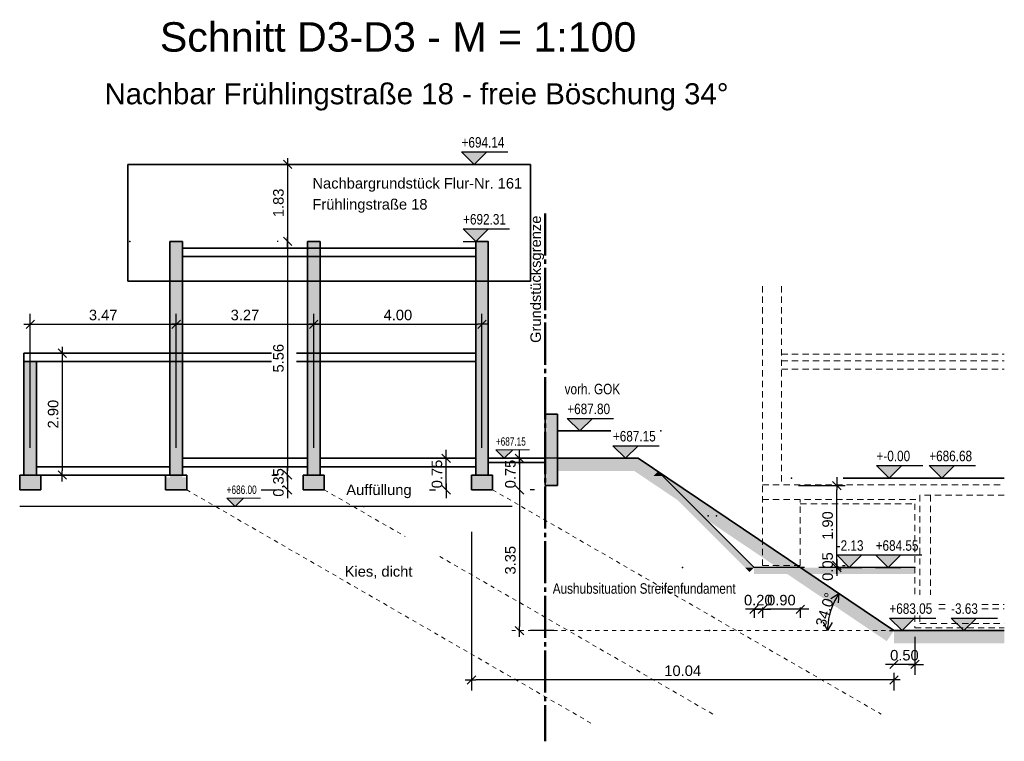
# Model space of a CAD drawing. Header units: metres. Extents: x 0 to 119, y 1 to 83.
# Tile 1 of 29: x 1 to 24, y 2 to 19. Entities that reach past the tile are written whole.
import ezdxf

# ---------------------------------------------------------------- set-up
doc = ezdxf.new("R2010")
doc.units = ezdxf.units.M
for name, pattern in [('ACHSE3', [1.25, 1, -0.1, 0.05, -0.1]), ('DURCHG', [0]), ('GESTR2', [0.25, 0.15, -0.1]), ('PUNKTE', [0.15, 0.05, -0.1])]:
    doc.linetypes.add(name, pattern=pattern)
for name, color, linetype in [('Aushub', 7, 'Continuous'), ('Bodenprofil', 7, 'Continuous'), ('Fernwärme_(in_Planung)', 7, 'Continuous'), ('Gel_nde', 7, 'Continuous'), ('Grundst_cksgrenze', 7, 'Continuous'), ('MAKET', 7, 'Continuous'), ('Nachbargeb_ude', 7, 'Continuous'), ('Neubau', 7, 'Continuous'), ('TEXTE', 7, 'Continuous')]:
    doc.layers.add(name, color=color, linetype=linetype)
doc.styles.add('Arial', font='arial.ttf')
doc.dimstyles.new('ISBPFEIL04E', dxfattribs={"dimtxt": 0.25, "dimasz": 0.1, "dimexe": 0.25, "dimexo": 1, "dimgap": 0, "dimtad": 1, "dimdec": 1, "dimzin": 0, "dimdsep": 46, "dimtxsty": 'Arial', "dimblk": 'ID40', "dimblk1": 'ID40', "dimblk2": 'ID40', "dimsah": 1, "dimcen": 0.09, "dimse1": 1, "dimse2": 1, "dimclrd": 7, "dimclre": 7, "dimclrt": 7, "dimadec": 1, "dimazin": 0, "dimtfac": 1, "dimtdec": 4, "dimtix": 1, "dimtmove": 2, "dimatfit": 3, "dimfxl": 1, "dimtvp": 0.004, "dimtolj": 1, "dimtzin": 0, "dimarcsym": 0})
doc.dimstyles.new('ISBSTRICH20E', dxfattribs={"dimtxt": 0.25, "dimasz": 0.1, "dimexe": 0.2, "dimexo": 1, "dimgap": 0.09, "dimtad": 1, "dimzin": 0, "dimdsep": 46, "dimtxsty": 'Arial', "dimblk": 'ID20', "dimblk1": 'ID20', "dimblk2": 'ID20', "dimsah": 1, "dimcen": 0.09, "dimdle": 0.2, "dimclrd": 5, "dimclre": 5, "dimclrt": 5, "dimazin": 0, "dimtfac": 1, "dimtdec": 4, "dimtix": 1, "dimtmove": 2, "dimatfit": 3, "dimfxl": 1, "dimtvp": 0.004, "dimtolj": 1, "dimtzin": 0, "dimarcsym": 0})
doc.dimstyles.new('ISBSTRICH4E', dxfattribs={"dimtxt": 0.25, "dimasz": 0.1, "dimexe": 0.25, "dimexo": 1, "dimgap": 0.09, "dimtad": 1, "dimzin": 0, "dimdsep": 46, "dimtxsty": 'Arial', "dimblk": 'ID4', "dimblk1": 'ID4', "dimblk2": 'ID4', "dimsah": 1, "dimcen": 0.09, "dimdle": 0.15, "dimclrd": 7, "dimclre": 7, "dimclrt": 7, "dimazin": 0, "dimtfac": 1, "dimtdec": 4, "dimtix": 1, "dimtmove": 2, "dimatfit": 3, "dimfxl": 1, "dimtvp": 0.004, "dimtolj": 1, "dimtzin": 0, "dimarcsym": 0})

# ---------------------------------------------------------------- blocks, each defined once
blk = doc.blocks.new('ID4')
at = {"color": 7, "linetype": 'DURCHG', "lineweight": 25}
for p, q in [((-1, -1), (1, 1)), ((1.5, 0), (-1, 0))]:
    blk.add_line(p, q, dxfattribs=at)
blk = doc.blocks.new('*D36')
at = {"layer": 'Defpoints', "color": 0}
for p in [(0.635, 11.194), (0.935, 8.294), (1.548, 8.294)]:
    blk.add_point(p, dxfattribs=at)
at = {"layer": 'MAKET', "color": 7, "lineweight": -2}
for p, q in [((1.548, 11.094), (1.548, 8.394)), ((1.635, 11.194), (1.798, 11.194)), ((1.935, 8.294), (1.798, 8.294))]:
    blk.add_line(p, q, dxfattribs=at)
at = {"layer": 'MAKET', "color": 7, "lineweight": -2, "xscale": 0.1, "yscale": 0.1, "zscale": 0.1}
for p, rotation in [((1.548, 11.194), 90), ((1.548, 8.294), 270)]:
    blk.add_blockref('ID4', p, dxfattribs=dict(at, rotation=rotation))
at = {"layer": 'MAKET', "color": 7, "insert": (1.331, 9.744), "char_height": 0.25, "attachment_point": 5, "rotation": 90, "style": 'Arial'}
blk.add_mtext('\\A1;2.90', dxfattribs=at)
blk = doc.blocks.new('*D37')
at = {"layer": 'Defpoints', "color": 0}
for p in [(11.527, 11.883), (7.527, 7.944), (11.527, 7.944)]:
    blk.add_point(p, dxfattribs=at)
at = {"layer": 'MAKET', "color": 7, "lineweight": -2}
for p, q in [((7.527, 8.944), (7.527, 12.133)), ((11.527, 8.944), (11.527, 12.133)), ((7.627, 11.883), (11.427, 11.883))]:
    blk.add_line(p, q, dxfattribs=at)
at = {"layer": 'MAKET', "color": 7, "lineweight": -2, "xscale": 0.1, "yscale": 0.1, "zscale": 0.1, "rotation": 180}
blk.add_blockref('ID4', (7.527, 11.883), dxfattribs=at)
at = {"layer": 'MAKET', "color": 7, "lineweight": -2, "xscale": 0.1, "yscale": 0.1, "zscale": 0.1}
blk.add_blockref('ID4', (11.527, 11.883), dxfattribs=at)
at = {"layer": 'MAKET', "color": 7, "insert": (9.527, 12.101), "char_height": 0.25, "attachment_point": 5, "style": 'Arial'}
blk.add_mtext('\\A1;4.00', dxfattribs=at)
blk = doc.blocks.new('*D38')
at = {"layer": 'Defpoints', "color": 0}
for p in [(7.527, 11.883), (4.255, 7.944), (7.527, 7.944)]:
    blk.add_point(p, dxfattribs=at)
at = {"layer": 'MAKET', "color": 7, "lineweight": -2}
for p, q in [((4.255, 8.944), (4.255, 12.133)), ((7.527, 8.944), (7.527, 12.133)), ((4.355, 11.883), (7.427, 11.883))]:
    blk.add_line(p, q, dxfattribs=at)
at = {"layer": 'MAKET', "color": 7, "lineweight": -2, "xscale": 0.1, "yscale": 0.1, "zscale": 0.1, "rotation": 180}
blk.add_blockref('ID4', (4.255, 11.883), dxfattribs=at)
at = {"layer": 'MAKET', "color": 7, "lineweight": -2, "xscale": 0.1, "yscale": 0.1, "zscale": 0.1}
blk.add_blockref('ID4', (7.527, 11.883), dxfattribs=at)
at = {"layer": 'MAKET', "color": 7, "insert": (5.891, 12.101), "char_height": 0.25, "attachment_point": 5, "style": 'Arial'}
blk.add_mtext('\\A1;3.27', dxfattribs=at)
blk = doc.blocks.new('*D39')
at = {"layer": 'Defpoints', "color": 0}
for p in [(4.255, 11.883), (0.785, 7.944), (4.255, 7.944)]:
    blk.add_point(p, dxfattribs=at)
at = {"layer": 'MAKET', "color": 7, "lineweight": -2}
for p, q in [((0.785, 8.944), (0.785, 12.133)), ((4.255, 8.944), (4.255, 12.133)), ((0.885, 11.883), (4.155, 11.883))]:
    blk.add_line(p, q, dxfattribs=at)
at = {"layer": 'MAKET', "color": 7, "lineweight": -2, "xscale": 0.1, "yscale": 0.1, "zscale": 0.1, "rotation": 180}
blk.add_blockref('ID4', (0.785, 11.883), dxfattribs=at)
at = {"layer": 'MAKET', "color": 7, "lineweight": -2, "xscale": 0.1, "yscale": 0.1, "zscale": 0.1}
blk.add_blockref('ID4', (4.255, 11.883), dxfattribs=at)
at = {"layer": 'MAKET', "color": 7, "insert": (2.52, 12.101), "char_height": 0.25, "attachment_point": 5, "style": 'Arial'}
blk.add_mtext('\\A1;3.47', dxfattribs=at)
blk = doc.blocks.new('*D40')
at = {"layer": 'Defpoints', "color": 0}
for p in [(6.941, 15.684), (6.905, 13.854), (7.677, 13.854)]:
    blk.add_point(p, dxfattribs=at)
at = {"layer": 'MAKET', "color": 7, "lineweight": -2}
for p, q in [((5.941, 15.684), (6.655, 15.684)), ((6.905, 15.584), (6.905, 13.954)), ((6.677, 13.854), (6.655, 13.854))]:
    blk.add_line(p, q, dxfattribs=at)
at = {"layer": 'MAKET', "color": 7, "lineweight": -2, "xscale": 0.1, "yscale": 0.1, "zscale": 0.1}
for p, rotation in [((6.905, 15.684), 90), ((6.905, 13.854), 270)]:
    blk.add_blockref('ID4', p, dxfattribs=dict(at, rotation=rotation))
at = {"layer": 'MAKET', "color": 7, "insert": (6.688, 14.769), "char_height": 0.25, "attachment_point": 5, "rotation": 90, "style": 'Arial'}
blk.add_mtext('\\A1;1.83', dxfattribs=at)
blk = doc.blocks.new('*D41')
at = {"layer": 'Defpoints', "color": 0}
for p in [(7.677, 13.854), (6.905, 8.294), (7.527, 8.294)]:
    blk.add_point(p, dxfattribs=at)
at = {"layer": 'MAKET', "color": 7, "lineweight": -2}
for p, q in [((6.677, 13.854), (6.655, 13.854)), ((6.905, 13.754), (6.905, 8.394)), ((6.527, 8.294), (6.655, 8.294))]:
    blk.add_line(p, q, dxfattribs=at)
at = {"layer": 'MAKET', "color": 7, "lineweight": -2, "xscale": 0.1, "yscale": 0.1, "zscale": 0.1}
for p, rotation in [((6.905, 13.854), 90), ((6.905, 8.294), 270)]:
    blk.add_blockref('ID4', p, dxfattribs=dict(at, rotation=rotation))
at = {"layer": 'MAKET', "color": 7, "insert": (6.688, 11.074), "char_height": 0.25, "attachment_point": 5, "rotation": 90, "style": 'Arial'}
blk.add_mtext('\\A1;5.56', dxfattribs=at)
blk = doc.blocks.new('*D42')
at = {"layer": 'Defpoints', "color": 0}
for p in [(7.527, 8.294), (6.905, 7.944), (7.277, 7.944)]:
    blk.add_point(p, dxfattribs=at)
at = {"layer": 'MAKET', "color": 7, "lineweight": -2}
for p, q in [((6.905, 8.394), (6.905, 8.494)), ((6.527, 8.294), (6.655, 8.294)), ((6.905, 8.294), (6.905, 7.944)), ((6.277, 7.944), (6.655, 7.944)), ((6.905, 7.844), (6.905, 7.744))]:
    blk.add_line(p, q, dxfattribs=at)
at = {"layer": 'MAKET', "color": 7, "lineweight": -2, "xscale": 0.1, "yscale": 0.1, "zscale": 0.1}
for p, rotation in [((6.905, 8.294), 270), ((6.905, 7.944), 90)]:
    blk.add_blockref('ID4', p, dxfattribs=dict(at, rotation=rotation))
at = {"layer": 'MAKET', "color": 7, "insert": (6.688, 8.119), "char_height": 0.25, "attachment_point": 5, "rotation": 90, "style": 'Arial'}
blk.add_mtext('\\A1;0.35', dxfattribs=at)
blk = doc.blocks.new('DIM37')
at = {"layer": 'MAKET', "color": 7, "linetype": 'DURCHG', "lineweight": 18}
for p, q in [((5.657, 7.546), (5.457, 7.746)), ((5.457, 7.746), (6.257, 7.746)), ((5.857, 7.746), (5.657, 7.546)), ((5.457, 7.546), (5.857, 7.546))]:
    blk.add_line(p, q, dxfattribs=at)
at = {"layer": 'MAKET', "color": 4}
for p in [(13.576, 8.694), (8.717, 7.546)]:
    blk.add_point(p, dxfattribs=at)
blk = doc.blocks.new('DIM38')
at = {"layer": 'MAKET', "color": 7, "linetype": 'DURCHG', "lineweight": 18}
for p, q in [((12.057, 8.694), (11.857, 8.894)), ((11.857, 8.894), (12.657, 8.894)), ((11.857, 8.694), (12.257, 8.694)), ((12.257, 8.894), (12.057, 8.694))]:
    blk.add_line(p, q, dxfattribs=at)
at = {"layer": 'MAKET', "color": 7, "style": 'Arial', "width": 0.7}
blk.add_text('+686.00', height=0.2, dxfattribs=at).set_placement((5.457, 7.846))
blk = doc.blocks.new('DIM39')
at = {"layer": 'MAKET', "color": 7, "style": 'Arial', "width": 0.7}
blk.add_text('+687.15', height=0.2, dxfattribs=at).set_placement((11.857, 8.994))
blk = doc.blocks.new('*D153')
at = {"layer": 'Defpoints', "color": 0}
for p in [(21.821, 5.447), (21.321, 4.594), (21.321, 3.79)]:
    blk.add_point(p, dxfattribs=at)
at = {"layer": 'MAKET', "color": 7, "lineweight": -2}
for p, q in [((21.821, 4.447), (21.821, 3.54)), ((21.221, 3.79), (21.121, 3.79)), ((21.821, 3.79), (21.321, 3.79)), ((21.921, 3.79), (22.021, 3.79)), ((21.321, 3.594), (21.321, 3.54))]:
    blk.add_line(p, q, dxfattribs=at)
at = {"layer": 'MAKET', "color": 7, "lineweight": -2, "xscale": 0.1, "yscale": 0.1, "zscale": 0.1}
blk.add_blockref('ID4', (21.321, 3.79), dxfattribs=at)
at = {"layer": 'MAKET', "color": 7, "lineweight": -2, "xscale": 0.1, "yscale": 0.1, "zscale": 0.1, "rotation": 180}
blk.add_blockref('ID4', (21.821, 3.79), dxfattribs=at)
at = {"layer": 'MAKET', "color": 7, "insert": (21.571, 4.008), "char_height": 0.25, "attachment_point": 5, "style": 'Arial'}
blk.add_mtext('\\A1;0.50', dxfattribs=at)
blk = doc.blocks.new('*D157')
at = {"layer": 'Defpoints', "color": 0}
for p in [(10.675, 8.694), (11.377, 8.694), (11.277, 7.944)]:
    blk.add_point(p, dxfattribs=at)
at = {"layer": 'MAKET', "color": 7, "lineweight": -2}
for p, q in [((10.377, 8.694), (10.425, 8.694)), ((10.675, 8.794), (10.675, 8.894)), ((10.675, 7.944), (10.675, 8.694)), ((10.277, 7.944), (10.425, 7.944)), ((10.675, 7.844), (10.675, 7.744))]:
    blk.add_line(p, q, dxfattribs=at)
at = {"layer": 'MAKET', "color": 7, "lineweight": -2, "xscale": 0.1, "yscale": 0.1, "zscale": 0.1}
for p, rotation in [((10.675, 8.694), 270), ((10.675, 7.944), 90)]:
    blk.add_blockref('ID4', p, dxfattribs=dict(at, rotation=rotation))
at = {"layer": 'MAKET', "color": 7, "insert": (10.457, 8.319), "char_height": 0.25, "attachment_point": 5, "rotation": 90, "style": 'Arial'}
blk.add_mtext('\\A1;0.75', dxfattribs=at)
blk = doc.blocks.new('ID40')
at = {"color": 7, "linetype": 'DURCHG', "lineweight": 25}
for p, q in [((-2, 1), (0, 0)), ((0, 0), (-2, -1)), ((0, 0), (-1, 0))]:
    blk.add_line(p, q, dxfattribs=at)
blk = doc.blocks.new('*D159')
at = {"layer": 'Defpoints', "color": 0}
for p in [(20.014, 5.476), (19.866, 5.202), (19.744, 4.594), (21.321, 4.594)]:
    blk.add_point(p, dxfattribs=at)
at = {"layer": 'MAKET', "color": 7, "lineweight": -2}
blk.add_arc((21.321, 4.594), 1.577, 149.6346, 176.3654, dxfattribs=at)
at = {"layer": 'MAKET', "color": 7, "lineweight": -2, "xscale": 0.1, "yscale": 0.1, "zscale": 0.1}
for p, rotation in [((20.014, 5.476), 57.81730447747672), ((19.744, 4.594), 268.1826955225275)]:
    blk.add_blockref('ID40', p, dxfattribs=dict(at, rotation=rotation))
at = {"layer": 'MAKET', "color": 7, "insert": (19.691, 5.093), "char_height": 0.25, "attachment_point": 5, "rotation": 73, "style": 'Arial'}
blk.add_mtext('\\A1;34.0%%d', dxfattribs=at)
blk = doc.blocks.new('*D160')
at = {"layer": 'Defpoints', "color": 0}
for p in [(12.351, 8.694), (11.777, 7.944), (12.419, 7.944)]:
    blk.add_point(p, dxfattribs=at)
at = {"layer": 'MAKET', "color": 7, "lineweight": -2}
for p, q in [((12.419, 8.794), (12.419, 8.894)), ((12.419, 8.694), (12.419, 7.944)), ((13.351, 8.694), (12.669, 8.694)), ((12.419, 7.844), (12.419, 7.744)), ((12.777, 7.944), (12.669, 7.944))]:
    blk.add_line(p, q, dxfattribs=at)
at = {"layer": 'MAKET', "color": 7, "lineweight": -2, "xscale": 0.1, "yscale": 0.1, "zscale": 0.1}
for p, rotation in [((12.419, 8.694), 270), ((12.419, 7.944), 90)]:
    blk.add_blockref('ID4', p, dxfattribs=dict(at, rotation=rotation))
at = {"layer": 'MAKET', "color": 7, "insert": (12.202, 8.319), "char_height": 0.25, "attachment_point": 5, "rotation": 90, "style": 'Arial'}
blk.add_mtext('\\A1;0.75', dxfattribs=at)
blk = doc.blocks.new('*D161')
at = {"layer": 'Defpoints', "color": 0}
for p in [(11.777, 7.944), (12.236, 4.594), (12.419, 4.594)]:
    blk.add_point(p, dxfattribs=at)
at = {"layer": 'MAKET', "color": 7, "lineweight": -2}
for p, q in [((12.419, 7.844), (12.419, 4.694)), ((12.777, 7.944), (12.669, 7.944)), ((13.236, 4.594), (12.669, 4.594))]:
    blk.add_line(p, q, dxfattribs=at)
at = {"layer": 'MAKET', "color": 7, "lineweight": -2, "xscale": 0.1, "yscale": 0.1, "zscale": 0.1}
for p, rotation in [((12.419, 7.944), 90), ((12.419, 4.594), 270)]:
    blk.add_blockref('ID4', p, dxfattribs=dict(at, rotation=rotation))
at = {"layer": 'MAKET', "color": 7, "insert": (12.202, 6.269), "char_height": 0.25, "attachment_point": 5, "rotation": 90, "style": 'Arial'}
blk.add_mtext('\\A1;3.35', dxfattribs=at)
blk = doc.blocks.new('*D162')
at = {"layer": 'Defpoints', "color": 0}
for p in [(11.277, 7.944), (21.321, 4.594), (11.277, 3.422)]:
    blk.add_point(p, dxfattribs=at)
at = {"layer": 'MAKET', "color": 7, "lineweight": -2}
for p, q in [((11.277, 6.944), (11.277, 3.172)), ((21.321, 3.594), (21.321, 3.172)), ((21.221, 3.422), (11.377, 3.422))]:
    blk.add_line(p, q, dxfattribs=at)
at = {"layer": 'MAKET', "color": 7, "lineweight": -2, "xscale": 0.1, "yscale": 0.1, "zscale": 0.1, "rotation": 180}
blk.add_blockref('ID4', (11.277, 3.422), dxfattribs=at)
at = {"layer": 'MAKET', "color": 7, "lineweight": -2, "xscale": 0.1, "yscale": 0.1, "zscale": 0.1}
blk.add_blockref('ID4', (21.321, 3.422), dxfattribs=at)
at = {"layer": 'MAKET', "color": 7, "insert": (16.299, 3.639), "char_height": 0.25, "attachment_point": 5, "style": 'Arial'}
blk.add_mtext('\\A1;10.04', dxfattribs=at)
blk = doc.blocks.new('ID20')
at = {"color": 5, "linetype": 'DURCHG', "lineweight": 25}
for p, q in [((-1, -1), (1, 1)), ((2, 0), (-1, 0))]:
    blk.add_line(p, q, dxfattribs=at)
blk = doc.blocks.new('*D163')
at = {"layer": 'Defpoints', "color": 0}
for p in [(18.056, 8.044), (19.963, 8.044), (19.096, 6.144)]:
    blk.add_point(p, dxfattribs=at)
at = {"layer": 'MAKET', "color": 5, "lineweight": -2}
for p, q in [((19.056, 8.044), (20.163, 8.044)), ((19.963, 6.244), (19.963, 7.944)), ((20.096, 6.144), (20.163, 6.144))]:
    blk.add_line(p, q, dxfattribs=at)
at = {"layer": 'MAKET', "color": 5, "lineweight": -2, "xscale": 0.1, "yscale": 0.1, "zscale": 0.1}
for p, rotation in [((19.963, 8.044), 90), ((19.963, 6.144), 270)]:
    blk.add_blockref('ID20', p, dxfattribs=dict(at, rotation=rotation))
at = {"layer": 'MAKET', "color": 5, "insert": (19.746, 7.094), "char_height": 0.25, "attachment_point": 5, "rotation": 90, "style": 'Arial'}
blk.add_mtext('\\A1;1.90', dxfattribs=at)
blk = doc.blocks.new('*D164')
at = {"layer": 'Defpoints', "color": 0}
for p in [(19.096, 6.144), (19.758, 6.094), (19.963, 6.094)]:
    blk.add_point(p, dxfattribs=at)
at = {"layer": 'MAKET', "color": 5, "lineweight": -2}
for p, q in [((19.963, 6.244), (19.963, 6.344)), ((19.963, 6.144), (19.963, 6.094)), ((20.096, 6.144), (20.163, 6.144)), ((20.758, 6.094), (20.163, 6.094)), ((19.963, 5.994), (19.963, 5.894))]:
    blk.add_line(p, q, dxfattribs=at)
at = {"layer": 'MAKET', "color": 5, "lineweight": -2, "xscale": 0.1, "yscale": 0.1, "zscale": 0.1}
for p, rotation in [((19.963, 6.094), 90), ((19.963, 6.144), 270)]:
    blk.add_blockref('ID20', p, dxfattribs=dict(at, rotation=rotation))
at = {"layer": 'MAKET', "color": 5, "insert": (19.746, 6.119), "char_height": 0.25, "attachment_point": 5, "rotation": 90, "style": 'Arial'}
blk.add_mtext('\\A1;0.05', dxfattribs=at)
blk = doc.blocks.new('*D169')
at = {"layer": 'Defpoints', "color": 0}
for p in [(18.196, 6.144), (19.096, 6.144), (18.196, 5.102)]:
    blk.add_point(p, dxfattribs=at)
at = {"layer": 'MAKET', "color": 5, "lineweight": -2}
for p, q in [((18.196, 5.144), (18.196, 4.902)), ((18.996, 5.102), (18.296, 5.102)), ((19.096, 5.144), (19.096, 4.902))]:
    blk.add_line(p, q, dxfattribs=at)
at = {"layer": 'MAKET', "color": 5, "lineweight": -2, "xscale": 0.1, "yscale": 0.1, "zscale": 0.1, "rotation": 180}
blk.add_blockref('ID20', (18.196, 5.102), dxfattribs=at)
at = {"layer": 'MAKET', "color": 5, "lineweight": -2, "xscale": 0.1, "yscale": 0.1, "zscale": 0.1}
blk.add_blockref('ID20', (19.096, 5.102), dxfattribs=at)
at = {"layer": 'MAKET', "color": 5, "insert": (18.646, 5.319), "char_height": 0.25, "attachment_point": 5, "style": 'Arial'}
blk.add_mtext('\\A1;0.90', dxfattribs=at)
blk = doc.blocks.new('*D170')
at = {"layer": 'Defpoints', "color": 0}
for p in [(17.996, 6.094), (18.196, 6.144), (17.996, 5.102)]:
    blk.add_point(p, dxfattribs=at)
at = {"layer": 'MAKET', "color": 5, "lineweight": -2}
for p, q in [((17.896, 5.102), (17.796, 5.102)), ((18.196, 5.102), (17.996, 5.102)), ((17.996, 5.094), (17.996, 4.902)), ((18.196, 5.144), (18.196, 4.902)), ((18.296, 5.102), (18.396, 5.102))]:
    blk.add_line(p, q, dxfattribs=at)
at = {"layer": 'MAKET', "color": 5, "lineweight": -2, "xscale": 0.1, "yscale": 0.1, "zscale": 0.1}
blk.add_blockref('ID20', (17.996, 5.102), dxfattribs=at)
at = {"layer": 'MAKET', "color": 5, "lineweight": -2, "xscale": 0.1, "yscale": 0.1, "zscale": 0.1, "rotation": 180}
blk.add_blockref('ID20', (18.196, 5.102), dxfattribs=at)
at = {"layer": 'MAKET', "color": 5, "insert": (18.096, 5.319), "char_height": 0.25, "attachment_point": 5, "style": 'Arial'}
blk.add_mtext('\\A1;0.20', dxfattribs=at)
blk = doc.blocks.new('DIM229')
at = {"layer": 'MAKET', "color": 7, "linetype": 'DURCHG', "lineweight": 25}
for p, q in [((21.514, 4.594), (21.214, 4.894)), ((21.214, 4.894), (22.314, 4.894)), ((21.814, 4.894), (21.514, 4.594)), ((21.214, 4.594), (21.814, 4.594))]:
    blk.add_line(p, q, dxfattribs=at)
at = {"layer": 'MAKET', "color": 4}
for p in [(6.941, 15.684), (3.155, 13.854), (15.779, 9.344), (11.677, 8.694), (18.885, 8.224), (21.821, 6.094), (21.321, 4.594)]:
    blk.add_point(p, dxfattribs=at)
blk = doc.blocks.new('DIM230')
at = {"layer": 'MAKET', "color": 7, "linetype": 'DURCHG', "lineweight": 25}
for p, q in [((21.187, 6.094), (20.887, 6.394)), ((20.887, 6.394), (21.987, 6.394)), ((21.487, 6.394), (21.187, 6.094)), ((20.887, 6.094), (21.487, 6.094))]:
    blk.add_line(p, q, dxfattribs=at)
at = {"layer": 'MAKET', "color": 7, "style": 'Arial', "width": 0.8}
blk.add_text('+683.05', height=0.25, dxfattribs=at).set_placement((21.214, 4.994))
blk = doc.blocks.new('DIM231')
at = {"layer": 'MAKET', "color": 7, "linetype": 'DURCHG', "lineweight": 25}
for p, q in [((22.462, 8.224), (22.162, 8.524)), ((22.162, 8.524), (23.262, 8.524)), ((22.762, 8.524), (22.462, 8.224)), ((22.162, 8.224), (22.762, 8.224))]:
    blk.add_line(p, q, dxfattribs=at)
at = {"layer": 'MAKET', "color": 7, "style": 'Arial', "width": 0.8}
blk.add_text('+684.55', height=0.25, dxfattribs=at).set_placement((20.887, 6.494))
blk = doc.blocks.new('DIM232')
at = {"layer": 'MAKET', "color": 7, "linetype": 'DURCHG', "lineweight": 25}
for p, q in [((14.94, 8.694), (14.64, 8.994)), ((14.64, 8.994), (15.74, 8.994)), ((15.24, 8.994), (14.94, 8.694)), ((14.64, 8.694), (15.24, 8.694))]:
    blk.add_line(p, q, dxfattribs=at)
at = {"layer": 'MAKET', "color": 7, "style": 'Arial', "width": 0.8}
blk.add_text('+686.68', height=0.25, dxfattribs=at).set_placement((22.162, 8.624))
blk = doc.blocks.new('DIM233')
at = {"layer": 'MAKET', "color": 7, "linetype": 'DURCHG', "lineweight": 25}
for p, q in [((13.855, 9.344), (13.555, 9.644)), ((13.555, 9.644), (14.655, 9.644)), ((14.155, 9.644), (13.855, 9.344)), ((13.555, 9.344), (14.155, 9.344))]:
    blk.add_line(p, q, dxfattribs=at)
at = {"layer": 'MAKET', "color": 7, "style": 'Arial', "width": 0.8}
blk.add_text('+687.15', height=0.25, dxfattribs=at).set_placement((14.64, 9.094))
blk = doc.blocks.new('DIM234')
at = {"layer": 'MAKET', "color": 7, "linetype": 'DURCHG', "lineweight": 25}
for p, q in [((11.378, 13.854), (11.078, 14.154)), ((11.078, 14.154), (12.178, 14.154)), ((11.678, 14.154), (11.378, 13.854)), ((11.078, 13.854), (11.678, 13.854))]:
    blk.add_line(p, q, dxfattribs=at)
at = {"layer": 'MAKET', "color": 7, "style": 'Arial', "width": 0.8}
blk.add_text('+687.80', height=0.25, dxfattribs=at).set_placement((13.555, 9.744))
blk = doc.blocks.new('DIM235')
at = {"layer": 'MAKET', "color": 7, "linetype": 'DURCHG', "lineweight": 25}
for p, q in [((11.341, 15.684), (11.041, 15.984)), ((11.041, 15.984), (12.141, 15.984)), ((11.641, 15.984), (11.341, 15.684)), ((11.041, 15.684), (11.641, 15.684))]:
    blk.add_line(p, q, dxfattribs=at)
at = {"layer": 'MAKET', "color": 7, "style": 'Arial', "width": 0.8}
blk.add_text('+692.31', height=0.25, dxfattribs=at).set_placement((11.078, 14.254))
blk = doc.blocks.new('DIM236')
at = {"layer": 'MAKET', "color": 7, "style": 'Arial', "width": 0.8}
blk.add_text('+694.14', height=0.25, dxfattribs=at).set_placement((11.041, 16.084))
blk = doc.blocks.new('DIM237')
at = {"layer": 'MAKET', "color": 7, "linetype": 'DURCHG', "lineweight": 25}
for p, q in [((22.981, 4.594), (22.681, 4.894)), ((22.681, 4.894), (23.781, 4.894)), ((23.281, 4.894), (22.981, 4.594)), ((22.681, 4.594), (23.281, 4.594))]:
    blk.add_line(p, q, dxfattribs=at)
at = {"layer": 'MAKET', "color": 4}
for p in [(22.031, 8.224), (16.295, 6.094), (16.939, 4.594)]:
    blk.add_point(p, dxfattribs=at)
blk = doc.blocks.new('DIM238')
at = {"layer": 'MAKET', "color": 7, "linetype": 'DURCHG', "lineweight": 25}
for p, q in [((20.261, 6.094), (19.961, 6.394)), ((19.961, 6.394), (21.061, 6.394)), ((20.561, 6.394), (20.261, 6.094)), ((19.961, 6.094), (20.561, 6.094))]:
    blk.add_line(p, q, dxfattribs=at)
at = {"layer": 'MAKET', "color": 7, "style": 'Arial', "width": 0.8}
blk.add_text('-3.63', height=0.25, dxfattribs=at).set_placement((22.681, 4.994))
blk = doc.blocks.new('DIM239')
at = {"layer": 'MAKET', "color": 7, "linetype": 'DURCHG', "lineweight": 25}
for p, q in [((21.207, 8.224), (20.907, 8.524)), ((20.907, 8.524), (22.007, 8.524)), ((21.507, 8.524), (21.207, 8.224)), ((20.907, 8.224), (21.507, 8.224))]:
    blk.add_line(p, q, dxfattribs=at)
at = {"layer": 'MAKET', "color": 7, "style": 'Arial', "width": 0.8}
blk.add_text('-2.13', height=0.25, dxfattribs=at).set_placement((19.961, 6.494))
blk = doc.blocks.new('DIM240')
at = {"layer": 'MAKET', "color": 7, "style": 'Arial', "width": 0.8}
blk.add_text('+-0.00', height=0.25, dxfattribs=at).set_placement((20.907, 8.624))

msp = doc.modelspace()

# ---------------------------------------------------------------- hatches: boundary and pattern name
at = {"layer": 'Aushub'}
for color, points in [(7, [(13.326, 8.392), (15.242, 8.392), (15.242, 8.694), (13.326, 8.694)]), (7, [(15.073, 8.444), (15.614, 8.444), (15.242, 8.694)]), (7, [(20.781, 4.594), (21.321, 4.594), (15.614, 8.444), (15.073, 8.444)]), (5, [(15.605, 8.269), (15.82, 8.269), (15.713, 8.377)]), (5, [(17.781, 6.094), (17.996, 6.094), (15.82, 8.269), (15.605, 8.269)]), (5, [(17.888, 5.987), (17.996, 6.094), (17.781, 6.094)]), (5, [(17.996, 5.942), (21.821, 5.942), (21.821, 6.094), (17.996, 6.094)]), (7, [(21.152, 4.344), (21.321, 4.594), (20.781, 4.594)]), (7, [(21.321, 4.292), (23.946, 4.292), (23.946, 4.594), (21.321, 4.594)])]:
    msp.add_hatch(color=color, dxfattribs=at).paths.add_polyline_path(points)
at = {"layer": 'MAKET'}
for points in [[(11.341, 15.684), (11.641, 15.984), (11.041, 15.984)], [(11.378, 13.854), (11.678, 14.154), (11.078, 14.154)], [(13.855, 9.344), (14.155, 9.644), (13.555, 9.644)], [(14.94, 8.694), (15.24, 8.994), (14.64, 8.994)], [(12.057, 8.694), (12.257, 8.894), (11.857, 8.894)], [(21.207, 8.224), (21.507, 8.524), (20.907, 8.524)], [(22.462, 8.224), (22.762, 8.524), (22.162, 8.524)], [(5.657, 7.546), (5.857, 7.746), (5.457, 7.746)], [(20.261, 6.094), (20.561, 6.394), (19.961, 6.394)], [(21.187, 6.094), (21.487, 6.394), (20.887, 6.394)], [(21.514, 4.594), (21.814, 4.894), (21.214, 4.894)], [(22.981, 4.594), (23.281, 4.894), (22.681, 4.894)]]:
    msp.add_hatch(color=7, dxfattribs=at).paths.add_polyline_path(points)
at = {"layer": 'Nachbargeb_ude'}
for points in [[(4.105, 8.244), (4.405, 8.244), (4.405, 13.854), (4.105, 13.854)], [(7.377, 8.244), (7.677, 8.244), (7.677, 13.854), (7.377, 13.854)], [(11.377, 8.244), (11.677, 8.244), (11.677, 13.854), (11.377, 13.854)], [(0.635, 8.294), (0.935, 8.294), (0.935, 10.994), (0.635, 10.994)], [(13.026, 8.044), (13.326, 8.044), (13.326, 9.744), (13.026, 9.744)], [(0.535, 7.944), (1.035, 7.944), (1.035, 8.294), (0.535, 8.294)], [(4.005, 7.944), (4.505, 7.944), (4.505, 8.244), (4.005, 8.244)], [(7.277, 7.944), (7.777, 7.944), (7.777, 8.294), (7.277, 8.294)], [(11.277, 7.944), (11.777, 7.944), (11.777, 8.294), (11.277, 8.294)]]:
    msp.add_hatch(color=7, dxfattribs=at).paths.add_polyline_path(points)

# ---------------------------------------------------------------- linework, layer by layer
at = {"layer": 'Aushub', "color": 7, "linetype": 'DURCHG', "lineweight": 35}
for q in [(15.242, 8.694), (23.946, 4.594)]:
    msp.add_line((21.321, 4.594), q, dxfattribs=at)
at = {"layer": 'Aushub', "color": 5, "linetype": 'DURCHG', "lineweight": 25}
for p, q in [((17.996, 6.094), (15.713, 8.377)), ((19.192, 6.094), (17.996, 6.094)), ((21.821, 6.094), (19.534, 6.094))]:
    msp.add_line(p, q, dxfattribs=at)
at = {"layer": 'Bodenprofil', "color": 84, "linetype": 'DURCHG', "lineweight": 25}
msp.add_line((12.245, 7.546), (0.535, 7.546), dxfattribs=at)
at = {"layer": 'Fernwärme_(in_Planung)', "color": 4}
for p in [(16.904, 7.324), (17.104, 7.324)]:
    msp.add_point(p, dxfattribs=at)
at = {"layer": 'Gel_nde', "color": 7, "linetype": 'DURCHG', "lineweight": 35}
for p, q in [((14.591, 9.344), (13.326, 9.344)), ((15.242, 8.694), (13.326, 8.694))]:
    msp.add_line(p, q, dxfattribs=at)
at = {"layer": 'Grundst_cksgrenze', "color": 54, "linetype": 'ACHSE3', "lineweight": 50}
msp.add_line((13.026, 14.52), (13.026, 1.962), dxfattribs=at)
at = {"layer": 'Nachbargeb_ude', "color": 7, "linetype": 'DURCHG', "lineweight": 35}
for p, q in [((12.677, 15.684), (3.105, 15.684)), ((3.105, 15.684), (3.105, 12.906)), ((12.677, 15.684), (12.677, 12.906)), ((4.105, 13.854), (4.105, 8.294)), ((4.405, 13.854), (4.105, 13.854)), ((4.405, 13.854), (4.405, 8.294)), ((7.377, 13.854), (7.377, 8.294)), ((7.377, 13.854), (7.677, 13.854)), ((7.677, 13.854), (7.677, 8.294)), ((11.377, 13.854), (11.377, 8.294)), ((11.677, 13.854), (11.377, 13.854)), ((11.677, 13.854), (11.677, 8.294)), ((11.377, 13.694), (4.405, 13.694)), ((11.377, 13.494), (4.405, 13.494)), ((12.677, 12.906), (3.105, 12.906)), ((0.635, 11.194), (0.635, 8.294)), ((6.521, 11.194), (0.635, 11.194)), ((11.377, 11.194), (7.114, 11.194)), ((6.521, 10.994), (0.635, 10.994)), ((0.935, 10.994), (0.935, 8.294)), ((11.377, 10.994), (7.114, 10.994)), ((13.026, 9.744), (13.026, 8.044)), ((13.326, 9.744), (13.026, 9.744)), ((13.326, 9.744), (13.326, 8.044)), ((4.405, 8.694), (7.377, 8.694)), ((11.377, 8.694), (7.677, 8.694)), ((13.026, 8.694), (11.677, 8.694)), ((4.105, 8.494), (0.935, 8.494)), ((4.405, 8.494), (7.377, 8.494)), ((11.377, 8.494), (7.677, 8.494)), ((13.026, 8.594), (11.677, 8.594)), ((0.535, 8.294), (0.535, 7.944)), ((0.535, 8.294), (4.105, 8.294)), ((1.035, 8.294), (1.035, 7.944)), ((4.005, 8.294), (4.005, 7.944)), ((4.505, 8.294), (4.005, 8.294)), ((4.505, 8.294), (4.505, 7.944)), ((7.277, 8.294), (7.277, 7.944)), ((7.777, 8.294), (7.277, 8.294)), ((7.777, 8.294), (7.777, 7.944)), ((11.277, 8.294), (11.277, 7.944)), ((11.777, 8.294), (11.277, 8.294)), ((11.777, 8.294), (11.777, 7.944)), ((13.026, 8.044), (13.326, 8.044)), ((1.035, 7.944), (0.535, 7.944)), ((4.505, 7.944), (4.005, 7.944)), ((7.777, 7.944), (7.277, 7.944)), ((11.777, 7.944), (11.277, 7.944))]:
    msp.add_line(p, q, dxfattribs=at)
at = {"layer": 'Nachbargeb_ude', "color": 8, "linetype": 'PUNKTE', "lineweight": 9}
for p, q in [((4.505, 7.944), (14.188, 2.354)), ((7.777, 7.944), (9.703, 6.832)), ((11.777, 7.944), (21.019, 2.608)), ((10.521, 6.36), (17.019, 2.608))]:
    msp.add_line(p, q, dxfattribs=at)
at = {"layer": 'Neubau', "color": 7, "linetype": 'GESTR2', "lineweight": 18}
for p, q in [((18.196, 12.789), (18.196, 6.144)), ((18.646, 12.789), (18.646, 8.064)), ((18.646, 11.014), (23.946, 11.014)), ((18.646, 10.814), (23.946, 10.814)), ((18.196, 8.064), (23.946, 8.064)), ((21.941, 7.814), (21.941, 5.447)), ((23.946, 7.814), (21.941, 7.814)), ((22.191, 7.814), (22.191, 5.447)), ((18.196, 7.714), (21.941, 7.714)), ((19.096, 6.144), (19.096, 7.714)), ((19.096, 6.144), (18.196, 6.144)), ((21.941, 4.951), (21.941, 4.764)), ((22.388, 5.114), (22.6, 5.114)), ((23.415, 5.114), (23.946, 5.114)), ((21.941, 4.764), (23.946, 4.764))]:
    msp.add_line(p, q, dxfattribs=at)
at = {"layer": 'Neubau', "color": 8, "linetype": 'GESTR2', "lineweight": 9}
for p, q in [((18.646, 11.174), (23.946, 11.174)), ((19.096, 7.614), (21.821, 7.614)), ((21.821, 7.614), (21.821, 5.447)), ((22.388, 5.214), (22.6, 5.214)), ((23.415, 5.214), (23.946, 5.214)), ((21.821, 4.951), (21.821, 4.664)), ((21.821, 4.664), (23.946, 4.664))]:
    msp.add_line(p, q, dxfattribs=at)
at = {"layer": 'Neubau', "color": 7, "linetype": 'DURCHG', "lineweight": 35}
msp.add_line((20.116, 8.224), (23.946, 8.224), dxfattribs=at)
at = {"layer": 'Neubau', "color": 8, "linetype": 'PUNKTE', "lineweight": 9}
msp.add_line((21.321, 4.594), (12.236, 4.594), dxfattribs=at)

# ---------------------------------------------------------------- block references
for name in ['DIM236', 'DIM235', 'DIM229', 'DIM234', 'DIM233', 'DIM39', 'DIM232', 'DIM37', 'DIM38', 'DIM240', 'DIM239', 'DIM231', 'DIM237', 'DIM238', 'DIM230']:
    msp.add_blockref(name, (0, 0))

# ---------------------------------------------------------------- texts
at = {"layer": 'Bodenprofil', "color": 84, "style": 'Arial'}
for s, p in [('Auffüllung', (8.3, 7.82)), ('Kies, dicht', (8.262, 5.878))]:
    msp.add_text(s, height=0.25, rotation=360, dxfattribs=at).set_placement(p)
at = {"layer": 'Gel_nde', "color": 7, "style": 'Arial', "width": 0.8}
msp.add_text('vorh. GOK', height=0.25, rotation=360, dxfattribs=at).set_placement((13.492, 10.216))
at = {"layer": 'TEXTE', "color": 7, "style": 'Arial'}
for s, height, p in [('Schnitt D3-D3 - M = 1:100', 0.7, (3.868, 18.366)), ('Nachbargrundstück Flur-Nr. 161', 0.25, (7.495, 15.11)), ('Frühlingstraße 18', 0.25, (7.495, 14.61))]:
    msp.add_text(s, height=height, rotation=360, dxfattribs=at).set_placement(p)
msp.add_text('Nachbar Frühlingstraße 18 - freie Böschung 34°', height=0.5, dxfattribs=at).set_placement((2.551, 17.114))
at = {"layer": 'TEXTE', "color": 89, "style": 'Arial'}
msp.add_text('Grundstücksgrenze', height=0.25, rotation=90, dxfattribs=at).set_placement((12.929, 11.438))
at = {"layer": 'TEXTE', "color": 5, "style": 'Arial', "width": 0.8}
msp.add_text('Aushubsituation Streifenfundament', height=0.25, dxfattribs=at).set_placement((13.209, 5.472))

# ---------------------------------------------------------------- dimensions: what is measured, and where the dimension line sits
at = {"layer": 'MAKET'}
for base, p1, p2, dimstyle, picture, middle in [((6.905, 13.854), (6.941, 15.684), (7.677, 13.854), 'ISBSTRICH4E', '*D40', (6.688, 14.769)), ((6.905, 8.294), (7.677, 13.854), (7.527, 8.294), 'ISBSTRICH4E', '*D41', (6.688, 11.074)), ((1.548, 8.294), (0.635, 11.194), (0.935, 8.294), 'ISBSTRICH4E', '*D36', (1.331, 9.744)), ((10.675, 8.694), (11.277, 7.944), (11.377, 8.694), 'ISBSTRICH4E', '*D157', (10.457, 8.319)), ((12.419, 7.944), (12.351, 8.694), (11.777, 7.944), 'ISBSTRICH4E', '*D160', (12.202, 8.319)), ((6.905, 7.944), (7.527, 8.294), (7.277, 7.944), 'ISBSTRICH4E', '*D42', (6.688, 8.119)), ((19.963, 8.044), (19.096, 6.144), (18.056, 8.044), 'ISBSTRICH20E', '*D163', (19.746, 7.094)), ((12.419, 4.594), (11.777, 7.944), (12.236, 4.594), 'ISBSTRICH4E', '*D161', (12.202, 6.269)), ((19.963, 6.094), (19.096, 6.144), (19.758, 6.094), 'ISBSTRICH20E', '*D164', (19.746, 6.119))]:
    dim = msp.add_linear_dim(base=base, p1=p1, p2=p2, angle=90, dimstyle=dimstyle, override={"dimasz": 0.1}, dxfattribs=at)
    dim.commit()
    dim.dimension.update_dxf_attribs({"geometry": picture, "text_midpoint": middle})
for base, p1, p2, dimstyle, picture, middle in [((4.255, 11.883), (0.785, 7.944), (4.255, 7.944), 'ISBSTRICH4E', '*D39', (2.52, 12.101)), ((7.527, 11.883), (4.255, 7.944), (7.527, 7.944), 'ISBSTRICH4E', '*D38', (5.891, 12.101)), ((11.527, 11.883), (7.527, 7.944), (11.527, 7.944), 'ISBSTRICH4E', '*D37', (9.527, 12.101)), ((11.277, 3.422), (21.321, 4.594), (11.277, 7.944), 'ISBSTRICH4E', '*D162', (16.299, 3.639)), ((17.996, 5.102), (18.196, 6.144), (17.996, 6.094), 'ISBSTRICH20E', '*D170', (18.096, 5.319)), ((18.196, 5.102), (19.096, 6.144), (18.196, 6.144), 'ISBSTRICH20E', '*D169', (18.646, 5.319)), ((21.321, 3.79), (21.821, 5.447), (21.321, 4.594), 'ISBSTRICH4E', '*D153', (21.571, 4.008))]:
    dim = msp.add_linear_dim(base=base, p1=p1, p2=p2, dimstyle=dimstyle, override={"dimasz": 0.1}, dxfattribs=at)
    dim.commit()
    dim.dimension.update_dxf_attribs({"geometry": picture, "text_midpoint": middle})
dim = msp.add_angular_dim_3p(base=(19.866, 5.202), center=(21.321, 4.594), p1=(20.014, 5.476), p2=(19.744, 4.594), dimstyle='ISBPFEIL04E', override={"dimasz": 0.1}, dxfattribs=at)
dim.commit()
dim.dimension.update_dxf_attribs({"geometry": '*D159', "text_midpoint": (19.691, 5.093)})

doc.saveas('drawing.dxf')
